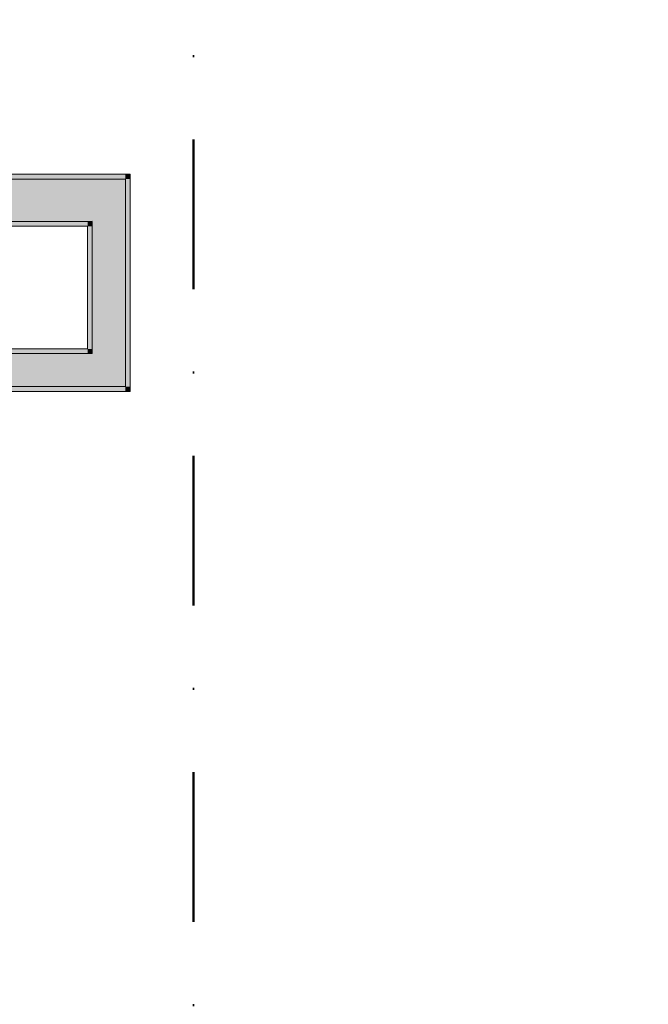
# Model space of a CAD drawing. Header units: millimetres. Extents: x -40968 to 77376, y -17881 to 4746.
# Tile 215 of 256: x 6548 to 7880, y -13583 to -11496. Entities that reach past the tile are written whole.
import ezdxf

# ---------------------------------------------------------------- set-up
doc = ezdxf.new("R2010")
doc.units = ezdxf.units.MM
doc.header["$MEASUREMENT"] = 0
doc.linetypes.add('Punto & Rayas', pattern=[670.277762, 317.5, -176.388889, 0, -176.388874])
for name, color, linetype, lineweight, true_color in [('01_2D_Ambit_Pluma_Nº__242', 7, 'Continuous', 50, 0xfb0013), ('12_FAÇ_Façana_Pluma_Nº__102', 7, 'Continuous', 5, 0xcccccc), ('12_FAÇ_Façana_Pluma_Nº__176', 7, 'Continuous', 15, 0x93a0c6)]:
    doc.layers.add(name, color=color, linetype=linetype, lineweight=lineweight, true_color=true_color)
doc.layers.add('12_FAÇ_Façana', color=7, linetype='Continuous')
doc.layers.add('12_FAÇ_Façana_Pluma_Nº__7', color=7, linetype='Continuous', lineweight=5)

# ---------------------------------------------------------------- blocks, each defined once
blk = doc.blocks.new('Muro_63_5', base_point=(6782.1, -11934))
at = {"layer": '12_FAÇ_Façana_Pluma_Nº__102', "linetype": 'Continuous', "lineweight": 0, "true_color": 0xe5e5e5}
for points in [[(6702.1, -11834), (6082.1, -11834), (6082.1, -11924), (6700.3, -11924), (6702.1, -11921.8)], [(6702.1, -11921.8), (6772.1, -11836.2), (6772.1, -11834), (6702.1, -11834)], [(6772.1, -11924), (6772.1, -11836.2), (6702.1, -11921.8), (6702.1, -11924)], [(6702.1, -11924), (6702.1, -11921.8), (6700.3, -11924)]]:
    blk.add_hatch(color=254, dxfattribs=at).paths.add_polyline_path(points)
at = {"layer": '12_FAÇ_Façana_Pluma_Nº__176', "linetype": 'Continuous', "lineweight": 0, "true_color": 0x495063}
for points in [[(6772.1, -11824), (6082.1, -11824), (6082.1, -11834), (6772.1, -11834)], [(6782.1, -11824), (6772.1, -11824), (6772.1, -11834), (6773.9, -11834)], [(6773.9, -11834), (6782.1, -11834), (6782.1, -11824)], [(6692.1, -11924), (6082.1, -11924), (6082.1, -11934), (6692.1, -11934)], [(6692.1, -11934), (6702.1, -11934), (6702.1, -11924), (6700.3, -11924)], [(6692.1, -11934), (6700.3, -11924), (6692.1, -11924)]]:
    blk.add_hatch(color=251, dxfattribs=at).paths.add_polyline_path(points)
at = {"layer": '12_FAÇ_Façana_Pluma_Nº__7', "color": 7, "linetype": 'Continuous', "lineweight": 5}
for p, q in [((6702.1, -11834), (6082.1, -11834)), ((6772.1, -11834), (6702.1, -11834)), ((6772.1, -11834), (6772.1, -11836.2)), ((6772.1, -11924), (6772.1, -11836.2)), ((6082.1, -11924), (6700.3, -11924)), ((6702.1, -11924), (6700.3, -11924)), ((6702.1, -11934), (6702.1, -11924))]:
    blk.add_line(p, q, dxfattribs=at)
at = {"layer": '12_FAÇ_Façana_Pluma_Nº__7', "color": 7, "linetype": 'Continuous', "lineweight": 5, "flags": 128}
for points in [[(6782.1, -11824), (6082.1, -11824)], [(6082.1, -11824), (6082.1, -11834)], [(6782.1, -11824), (6782.1, -11834)], [(6082.1, -11834), (6082.1, -11924)], [(6082.1, -11924), (6082.1, -11934)], [(6082.1, -11934), (6692.1, -11934)]]:
    blk.add_lwpolyline(points, dxfattribs=at)
blk = doc.blocks.new('Muro_67_5', base_point=(6782.1, -12194))
at = {"layer": '12_FAÇ_Façana_Pluma_Nº__102', "linetype": 'Continuous', "lineweight": 0, "true_color": 0xe5e5e5}
for points in [[(6702.1, -11924), (6702.1, -12204), (6772.1, -12204), (6772.1, -11924)], [(6702.1, -12204), (6702.1, -12274), (6772.1, -12274)], [(6702.1, -12204), (6772.1, -12274), (6772.1, -12204)]]:
    blk.add_hatch(color=254, dxfattribs=at).paths.add_polyline_path(points)
at = {"layer": '12_FAÇ_Façana_Pluma_Nº__176', "linetype": 'Continuous', "lineweight": 0, "true_color": 0x495063}
for points in [[(6772.1, -11836.2), (6773.9, -11834), (6772.1, -11834)], [(6773.9, -11834), (6772.1, -11836.2), (6772.1, -12274), (6782.1, -12274), (6782.1, -11834)], [(6692.1, -11934), (6692.1, -12194), (6702.1, -12194), (6702.1, -11934)], [(6692.1, -12194), (6692.1, -12204), (6702.1, -12204)], [(6692.1, -12194), (6702.1, -12204), (6702.1, -12194)], [(6772.1, -12274), (6772.1, -12284), (6782.1, -12284)], [(6772.1, -12274), (6782.1, -12284), (6782.1, -12274)]]:
    blk.add_hatch(color=251, dxfattribs=at).paths.add_polyline_path(points)
at = {"layer": '12_FAÇ_Façana_Pluma_Nº__7', "color": 7, "linetype": 'Continuous', "lineweight": 5}
for p, q in [((6772.1, -11834), (6772.1, -11836.2)), ((6772.1, -11924), (6772.1, -11836.2)), ((6702.1, -11934), (6702.1, -11924)), ((6702.1, -11934), (6702.1, -12204)), ((6772.1, -12204), (6772.1, -11924)), ((6692.1, -12204), (6702.1, -12204)), ((6772.1, -12274), (6772.1, -12204)), ((6702.1, -12274), (6772.1, -12274))]:
    blk.add_line(p, q, dxfattribs=at)
at = {"layer": '12_FAÇ_Façana_Pluma_Nº__7', "color": 7, "linetype": 'Continuous', "lineweight": 5, "flags": 128}
for points in [[(6782.1, -12284), (6782.1, -11834)], [(6692.1, -11934), (6692.1, -12194)], [(6782.1, -12284), (6772.1, -12284)]]:
    blk.add_lwpolyline(points, dxfattribs=at)
blk = doc.blocks.new('Muro_68_5', base_point=(6782.1, -12194))
at = {"layer": '12_FAÇ_Façana_Pluma_Nº__102', "linetype": 'Continuous', "lineweight": 0, "true_color": 0xe5e5e5}
for points in [[(6432.1, -12204), (6178.9, -12204), (6178.9, -12274), (6432.1, -12274)], [(6432.1, -12274), (6522.1, -12274), (6522.1, -12204), (6432.1, -12204)], [(6702.1, -12204), (6522.1, -12204), (6522.1, -12274), (6702.1, -12274)]]:
    blk.add_hatch(color=254, dxfattribs=at).paths.add_polyline_path(points)
at = {"layer": '12_FAÇ_Façana_Pluma_Nº__176', "linetype": 'Continuous', "lineweight": 0, "true_color": 0x495063}
for points in [[(6692.1, -12194), (6178.9, -12194), (6178.9, -12204), (6692.1, -12204)], [(6422.1, -12274), (6178.9, -12274), (6178.9, -12284), (6422.1, -12284)], [(6422.1, -12284), (6432.1, -12284), (6432.1, -12274), (6422.1, -12274)], [(6522.1, -12284), (6532.1, -12284), (6532.1, -12274), (6522.1, -12274)], [(6772.1, -12274), (6532.1, -12274), (6532.1, -12284), (6772.1, -12284)]]:
    blk.add_hatch(color=251, dxfattribs=at).paths.add_polyline_path(points)
at = {"layer": '12_FAÇ_Façana_Pluma_Nº__7', "color": 7, "linetype": 'Continuous', "lineweight": 5}
for p, q in [((6432.1, -12204), (6178.9, -12204)), ((6522.1, -12204), (6432.1, -12204)), ((6692.1, -12204), (6522.1, -12204)), ((6692.1, -12204), (6702.1, -12204)), ((6178.9, -12274), (6432.1, -12274)), ((6432.1, -12274), (6432.1, -12284)), ((6522.1, -12284), (6522.1, -12274)), ((6522.1, -12274), (6702.1, -12274)), ((6702.1, -12274), (6772.1, -12274))]:
    blk.add_line(p, q, dxfattribs=at)
at = {"layer": '12_FAÇ_Façana_Pluma_Nº__7', "color": 7, "linetype": 'Continuous', "lineweight": 5, "flags": 128}
for points in [[(6692.1, -12194), (6178.9, -12194)], [(6178.9, -12284), (6422.1, -12284)], [(6532.1, -12284), (6772.1, -12284)]]:
    blk.add_lwpolyline(points, dxfattribs=at)

msp = doc.modelspace()

# ---------------------------------------------------------------- linework, layer by layer
at = {"layer": '01_2D_Ambit_Pluma_Nº__242', "color": 1, "linetype": 'Punto & Rayas', "lineweight": 50, "true_color": 0xfb0013, "flags": 128}
msp.add_lwpolyline([(-28500, 1816.8), (-28500, 4745.9), (7879.6, 4745.9), (7879.6, -1396.9), (6474.1, -1396.9), (6474.1, -11392.7), (6916.3, -11392.7), (6916.3, -17756.6), (-3932.3, -17756.6), (-3932.3, -11834.9), (-2447.9, -11834.9), (-2447.9, -2249.6), (-23311.2, -2249.6), (-23311.2, 1816.8)], close=True, dxfattribs=at)

# ---------------------------------------------------------------- block references
at = {"layer": '12_FAÇ_Façana', "color": 7, "lineweight": 20}
for name, p in [('Muro_63_5', (6782.1, -11934)), ('Muro_67_5', (6782.1, -12194)), ('Muro_68_5', (6782.1, -12194))]:
    msp.add_blockref(name, p, dxfattribs=at)

doc.saveas('drawing.dxf')
